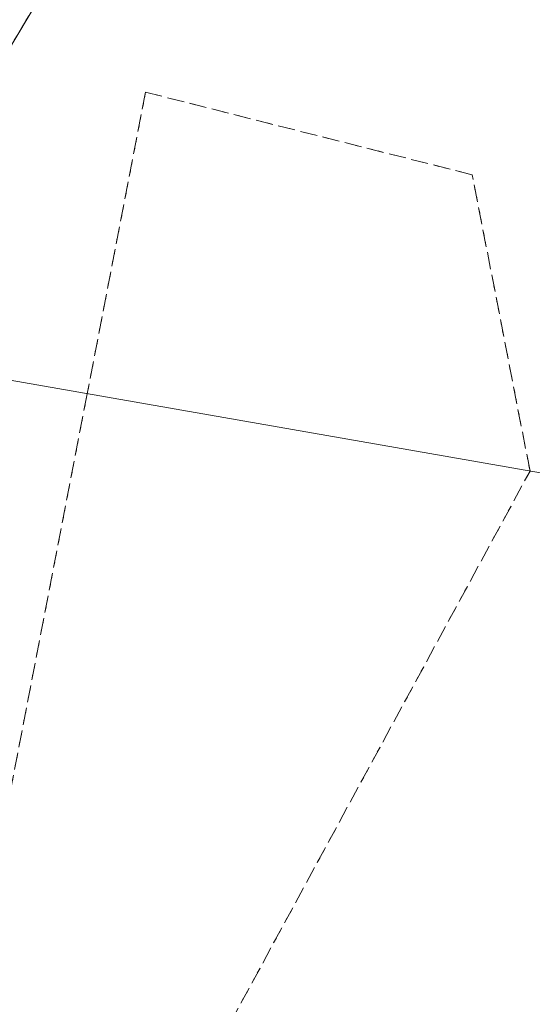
# Model space of a CAD drawing. Header units: inches. Extents: x 6497603 to 6502483, y 5925790 to 5934357.
# Tile 219 of 256: x 6500522 to 6500589, y 5927346 to 5927475. Entities that reach past the tile are written whole.
import ezdxf

# ---------------------------------------------------------------- set-up
doc = ezdxf.new("R2010")
doc.units = ezdxf.units.IN
doc.header["$MEASUREMENT"] = 0
for name, pattern in [('219-1000', [0, 0]), ('egkk-1000', [3, 2.25, -0.75]), ('egug-1000', [1.5, 0.75, -0.75])]:
    doc.linetypes.add(name, pattern=pattern)
for name, color, linetype in [('217-kontur klasyfikacyjny', 7, 'Continuous'), ('218-kontur użytku gruntowego', 7, 'Continuous'), ('219-działka ewidencyjna', 7, 'Continuous')]:
    doc.layers.add(name, color=color, linetype=linetype)

msp = doc.modelspace()

# ---------------------------------------------------------------- linework, layer by layer
at = {"layer": '217-kontur klasyfikacyjny', "color": 3, "linetype": 'egkk-1000', "lineweight": 18, "flags": 128}
for points in [[(6500533.49, 5927493.65), (6500513.25, 5927459.73)], [(6500538.17, 5927465.8), (6500530.52, 5927426.23)], [(6500581.03, 5927454.96), (6500538.17, 5927465.8)], [(6500588.61, 5927416.08), (6500581.03, 5927454.96)], [(6500530.52, 5927426.23), (6500519.84, 5927370.98)], [(6500523.48, 5927296.15), (6500588.61, 5927416.08)]]:
    msp.add_lwpolyline(points, dxfattribs=at)
at = {"layer": '218-kontur użytku gruntowego', "color": 3, "linetype": 'egug-1000', "lineweight": 18, "flags": 128}
for points in [[(6500513.25, 5927459.73), (6500533.49, 5927493.65)], [(6500538.17, 5927465.8), (6500530.52, 5927426.23)], [(6500581.03, 5927454.96), (6500538.17, 5927465.8)], [(6500588.61, 5927416.08), (6500581.03, 5927454.96)], [(6500530.52, 5927426.23), (6500519.84, 5927370.98)], [(6500523.48, 5927296.15), (6500588.61, 5927416.08)]]:
    msp.add_lwpolyline(points, dxfattribs=at)
at = {"layer": '219-działka ewidencyjna', "color": 3, "linetype": '219-1000', "lineweight": 18, "flags": 128}
for points in [[(6500533.49, 5927493.65), (6500513.25, 5927459.73)], [(6500696.62, 5927397.22), (6500496.83, 5927432.11)]]:
    msp.add_lwpolyline(points, dxfattribs=at)

doc.saveas('drawing.dxf')
